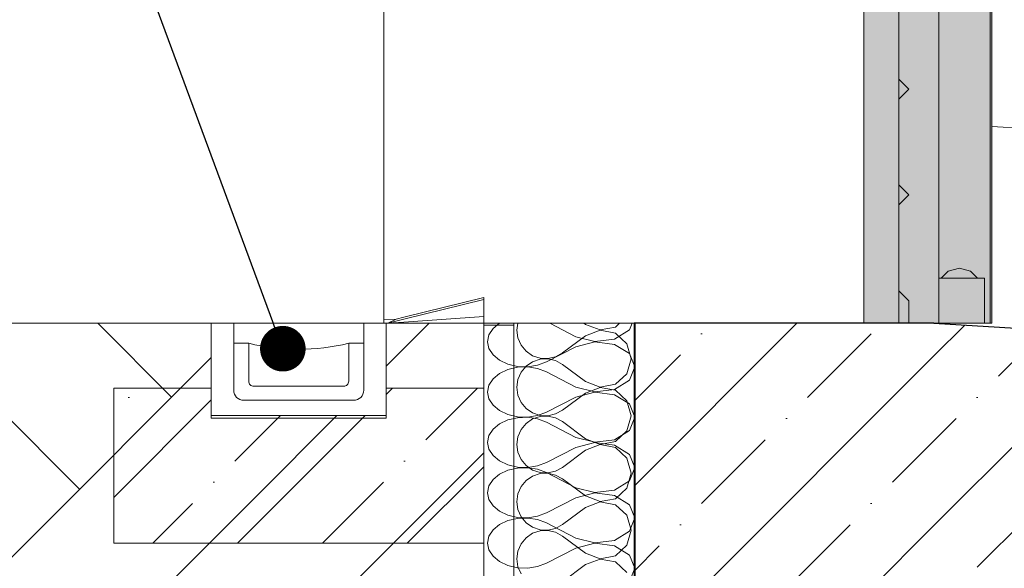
# Model space of a CAD drawing. Header units: millimetres. Extents: x -7244281 to -6598479, y 5719953 to 5938280.
# Tile 30 of 73: x -6717295 to -6716311, y 5728655 to 5729204. Entities that reach past the tile are written whole.
import ezdxf

# ---------------------------------------------------------------- set-up
doc = ezdxf.new("R2010")
doc.units = ezdxf.units.MM
doc.header["$MEASUREMENT"] = 0
doc.set_wipeout_variables(frame=1)
doc.linetypes.add('Wipeout_Contour', pattern=[1000, 0, -1000])
for name, color, linetype, lineweight in [('0_Ном._пера__1', 7, 'Continuous', 0), ('0_Ном._пера__101', 252, 'Continuous', 0), ('0_Ном._пера__120', 7, 'Continuous', 0), ('АР-рампа.АР_Ном._пера__1', 7, 'Continuous', 0), ('АР-Стены_внешние_.АР_Ном._пера__1', 7, 'Continuous', 0), ('АР-Чертеж-Размеры.АР_Ном._пера__1', 7, 'Continuous', 0), ('Двери Archicad_Ном._пера__1', 7, 'Continuous', 20), ('Двери Archicad_Ном._пера__120', 7, 'Continuous', 0)]:
    doc.layers.add(name, color=color, linetype=linetype, lineweight=lineweight)
for name, color, linetype in [('АР-рампа.АР', 7, 'Continuous'), ('АР-Стены_внешние_.АР', 7, 'Continuous'), ('АР-Чертеж-Размеры.АР', 7, 'Continuous'), ('Двери Archicad', 7, 'Continuous')]:
    doc.layers.add(name, color=color, linetype=linetype)
doc.styles.add('РЎР“Р•РќР•Р\xa0Р\x98Р\xa0_РЎРўР\x98Р›Р¬_2', font='GOST_Common.ttf')
doc.dimstyles.new('СГЕНЕРИР_СТИЛЬ__3', dxfattribs={"dimtxt": 200, "dimasz": 142.5, "dimexe": 0.18, "dimexo": 300000, "dimgap": 0, "dimtad": 1, "dimlfac": 0.001, "dimzin": 0, "dimdsep": 46, "dimtxsty": 'РЎР“Р•РќР•Р\xa0Р\x98Р\xa0_РЎРўР\x98Р›Р¬_2', "dimblk": 'ARROWHEAD_6', "dimblk1": 'ARROWHEAD_6', "dimblk2": 'ARROWHEAD_6', "dimcen": 0.09, "dimclrd": 7, "dimclre": 7, "dimclrt": 7, "dimadec": 0, "dimazin": 0, "dimtfac": 1, "dimtdec": 4, "dimtmove": 0, "dimatfit": 3, "dimfxl": 1, "dimtolj": 1, "dimtzin": 0, "dimarcsym": 0})
doc.dimstyles.new('СГЕНЕРИР_СТИЛЬ__7', dxfattribs={"dimtxt": 0.18, "dimasz": 91.2, "dimexe": 0.18, "dimexo": 0.0625, "dimgap": 0, "dimtad": 0, "dimtih": 1, "dimtoh": 1, "dimdec": 4, "dimzin": 0, "dimdsep": 46, "dimcen": 0.09, "dimadec": 0, "dimazin": 0, "dimtfac": 1, "dimtdec": 4, "dimtmove": 0, "dimatfit": 3, "dimldrblk": 'ARROWHEAD_11', "dimfxl": 1, "dimtolj": 1, "dimtzin": 0, "dimarcsym": 0})
pattern_1 = [(45, (-6165324.72, 5728549.97), (-84.852814, 84.852814), []), (45, (-6165367.14, 5728592.39), (-84.852814, 84.852814), [90, -30, 0, -30])]

# ---------------------------------------------------------------- blocks, each defined once
blk = doc.blocks.new('Элемент Разреза_27_3', base_point=(-6165324.72, 5728549.97))
at = {"layer": 'АР-Стены_внешние_.АР', "linetype": 'Continuous', "lineweight": 0, "true_color": 0x000000}
h = blk.add_hatch(dxfattribs=at)
h.set_pattern_fill('ЖЕЛЕЗОБЕТОН__PROJECT__0003', color=18, style=0, pattern_type=2)
h.set_pattern_definition(pattern_1)
h.paths.add_polyline_path([(-6716680.9, 5723799.97), (-6716380.9, 5723799.97), (-6716380.9, 5728899.96), (-6716680.9, 5728899.96)])
at = {"layer": 'АР-Стены_внешние_.АР_Ном._пера__1', "color": 7, "linetype": 'Continuous', "lineweight": 30}
blk.add_line((-6716680.9, 5728899.96), (-6716680.9, 5727549.97), dxfattribs=at)
at = {"layer": 'АР-Стены_внешние_.АР_Ном._пера__1', "color": 7, "linetype": 'Continuous', "lineweight": 30, "flags": 128}
blk.add_lwpolyline([(-6716380.9, 5728899.96), (-6716406.01, 5728899.96), (-6716680.9, 5728899.96)], dxfattribs=at)
blk = doc.blocks.new('*X89', base_point=(-6165324.72, 5728549.97))
at = {"layer": 'АР-Стены_внешние_.АР_Ном._пера__1', "color": 7, "linetype": 'Continuous', "lineweight": 0}
for p, q in [((-6716797.2, 5728899.96), (-6716798.15, 5728893.13)), ((-6716729.52, 5728898.85), (-6716731, 5728899.96)), ((-6716729.52, 5728898.85), (-6716714.93, 5728893.24)), ((-6716714.93, 5728893.24), (-6716699.57, 5728896.15)), ((-6716699.57, 5728896.15), (-6716695.4, 5728899.96)), ((-6716798.15, 5728893.13), (-6716797.06, 5728885.31)), ((-6716797.06, 5728885.31), (-6716793.88, 5728878.09)), ((-6716729.52, 5728887.41), (-6716752.4, 5728870.25)), ((-6716714.93, 5728893.01), (-6716729.52, 5728887.41)), ((-6716699.57, 5728890.11), (-6716714.93, 5728893.01)), ((-6716688.03, 5728879.57), (-6716699.57, 5728890.11)), ((-6716793.88, 5728878.09), (-6716788.85, 5728872.02)), ((-6716683.76, 5728864.53), (-6716688.03, 5728879.57)), ((-6716788.85, 5728872.02), (-6716782.34, 5728867.55)), ((-6716782.34, 5728867.55), (-6716774.87, 5728865.03)), ((-6716774.87, 5728865.03), (-6716766.99, 5728864.65)), ((-6716766.99, 5728864.65), (-6716759.3, 5728866.43)), ((-6716759.3, 5728866.43), (-6716752.4, 5728870.25)), ((-6716688.03, 5728849.5), (-6716683.76, 5728864.53)), ((-6716788.85, 5728857.04), (-6716793.88, 5728850.97)), ((-6716782.34, 5728861.51), (-6716788.85, 5728857.04)), ((-6716774.87, 5728864.03), (-6716782.34, 5728861.51)), ((-6716766.99, 5728864.42), (-6716774.87, 5728864.03)), ((-6716759.3, 5728862.63), (-6716766.99, 5728864.42)), ((-6716752.4, 5728858.81), (-6716759.3, 5728862.63)), ((-6716729.52, 5728841.65), (-6716752.4, 5728858.81)), ((-6716793.88, 5728850.97), (-6716797.06, 5728843.75)), ((-6716699.57, 5728838.95), (-6716688.03, 5728849.5)), ((-6716797.06, 5728843.75), (-6716798.15, 5728835.93)), ((-6716798.15, 5728835.93), (-6716797.06, 5728828.12)), ((-6716729.52, 5728841.65), (-6716714.93, 5728836.05)), ((-6716714.93, 5728835.82), (-6716729.52, 5728830.21)), ((-6716714.93, 5728836.05), (-6716699.57, 5728838.95)), ((-6716699.57, 5728832.92), (-6716714.93, 5728835.82)), ((-6716797.06, 5728828.12), (-6716793.88, 5728820.9)), ((-6716729.52, 5728830.21), (-6716752.4, 5728813.06)), ((-6716688.03, 5728822.37), (-6716699.57, 5728832.92)), ((-6716793.88, 5728820.9), (-6716788.85, 5728814.82)), ((-6716683.76, 5728807.34), (-6716688.03, 5728822.37)), ((-6716788.85, 5728814.82), (-6716782.34, 5728810.36)), ((-6716782.34, 5728810.36), (-6716774.87, 5728807.84)), ((-6716774.87, 5728806.84), (-6716782.34, 5728804.32)), ((-6716774.87, 5728807.84), (-6716766.99, 5728807.45)), ((-6716766.99, 5728807.22), (-6716774.87, 5728806.84)), ((-6716766.99, 5728807.45), (-6716759.3, 5728809.24)), ((-6716759.3, 5728805.44), (-6716766.99, 5728807.22)), ((-6716759.3, 5728809.24), (-6716752.4, 5728813.06)), ((-6716688.03, 5728792.3), (-6716683.76, 5728807.34)), ((-6716788.85, 5728799.85), (-6716793.88, 5728793.77)), ((-6716782.34, 5728804.32), (-6716788.85, 5728799.85)), ((-6716752.4, 5728801.62), (-6716759.3, 5728805.44)), ((-6716729.52, 5728784.46), (-6716752.4, 5728801.62)), ((-6716797.06, 5728786.56), (-6716798.15, 5728778.74)), ((-6716793.88, 5728793.77), (-6716797.06, 5728786.56)), ((-6716699.57, 5728781.76), (-6716688.03, 5728792.3)), ((-6716798.15, 5728778.74), (-6716797.06, 5728770.93)), ((-6716729.52, 5728784.46), (-6716714.93, 5728778.86)), ((-6716714.93, 5728778.63), (-6716729.52, 5728773.02)), ((-6716714.93, 5728778.86), (-6716699.57, 5728781.76)), ((-6716699.57, 5728775.72), (-6716714.93, 5728778.63)), ((-6716797.06, 5728770.93), (-6716793.88, 5728763.71)), ((-6716729.52, 5728773.02), (-6716752.4, 5728755.86)), ((-6716688.03, 5728765.18), (-6716699.57, 5728775.72)), ((-6716793.88, 5728763.71), (-6716788.85, 5728757.63)), ((-6716788.85, 5728757.63), (-6716782.34, 5728753.16)), ((-6716683.76, 5728750.14), (-6716688.03, 5728765.18)), ((-6716782.34, 5728747.12), (-6716788.85, 5728742.66)), ((-6716782.34, 5728753.16), (-6716774.87, 5728750.64)), ((-6716774.87, 5728749.65), (-6716782.34, 5728747.12)), ((-6716774.87, 5728750.64), (-6716766.99, 5728750.26)), ((-6716766.99, 5728750.03), (-6716774.87, 5728749.65)), ((-6716766.99, 5728750.26), (-6716759.3, 5728752.05)), ((-6716759.3, 5728748.24), (-6716766.99, 5728750.03)), ((-6716759.3, 5728752.05), (-6716752.4, 5728755.86)), ((-6716752.4, 5728744.42), (-6716759.3, 5728748.24)), ((-6716688.03, 5728735.11), (-6716683.76, 5728750.14)), ((-6716793.88, 5728736.58), (-6716797.06, 5728729.36)), ((-6716788.85, 5728742.66), (-6716793.88, 5728736.58)), ((-6716729.52, 5728727.27), (-6716752.4, 5728744.42)), ((-6716797.06, 5728729.36), (-6716798.15, 5728721.55)), ((-6716729.52, 5728727.27), (-6716714.93, 5728721.66)), ((-6716699.57, 5728724.57), (-6716688.03, 5728735.11)), ((-6716798.15, 5728721.55), (-6716797.06, 5728713.73)), ((-6716714.93, 5728721.43), (-6716729.52, 5728715.83)), ((-6716714.93, 5728721.66), (-6716699.57, 5728724.57)), ((-6716699.57, 5728718.53), (-6716714.93, 5728721.43)), ((-6716688.03, 5728707.98), (-6716699.57, 5728718.53)), ((-6716797.06, 5728713.73), (-6716793.88, 5728706.51)), ((-6716729.52, 5728715.83), (-6716752.4, 5728698.67)), ((-6716683.76, 5728692.95), (-6716688.03, 5728707.98)), ((-6716793.88, 5728706.51), (-6716788.85, 5728700.44)), ((-6716788.85, 5728700.44), (-6716782.34, 5728695.97)), ((-6716759.3, 5728694.85), (-6716752.4, 5728698.67)), ((-6716782.34, 5728689.93), (-6716788.85, 5728685.46)), ((-6716782.34, 5728695.97), (-6716774.87, 5728693.45)), ((-6716774.87, 5728692.45), (-6716782.34, 5728689.93)), ((-6716774.87, 5728693.45), (-6716766.99, 5728693.07)), ((-6716766.99, 5728692.83), (-6716774.87, 5728692.45)), ((-6716766.99, 5728693.07), (-6716759.3, 5728694.85)), ((-6716759.3, 5728691.05), (-6716766.99, 5728692.83)), ((-6716752.4, 5728687.23), (-6716759.3, 5728691.05)), ((-6716688.03, 5728677.92), (-6716683.76, 5728692.95)), ((-6716793.88, 5728679.39), (-6716797.06, 5728672.17)), ((-6716788.85, 5728685.46), (-6716793.88, 5728679.39)), ((-6716729.52, 5728670.07), (-6716752.4, 5728687.23)), ((-6716699.57, 5728667.37), (-6716688.03, 5728677.92)), ((-6716797.06, 5728672.17), (-6716798.15, 5728664.35)), ((-6716729.52, 5728670.07), (-6716714.93, 5728664.47)), ((-6716798.15, 5728664.35), (-6716797.06, 5728656.54)), ((-6716729.52, 5728658.63), (-6716752.4, 5728641.48)), ((-6716714.93, 5728664.24), (-6716729.52, 5728658.63)), ((-6716714.93, 5728664.47), (-6716699.57, 5728667.37)), ((-6716699.57, 5728661.33), (-6716714.93, 5728664.24)), ((-6716688.03, 5728650.79), (-6716699.57, 5728661.33)), ((-6716797.06, 5728656.54), (-6716793.88, 5728649.32))]:
    blk.add_line(p, q, dxfattribs=at)
blk = doc.blocks.new('Элемент Разреза_31_3', base_point=(-6165324.72, 5728549.97))
at = {"layer": 'АР-Стены_внешние_.АР_Ном._пера__1', "color": 7, "linetype": 'Continuous', "lineweight": 0}
for p, q in [((-6716831.28, 5728923.77), (-6716911.01, 5728903.96)), ((-6716918.72, 5728904.04), (-6716927.09, 5728899.97)), ((-6716911.01, 5728903.96), (-6716927.09, 5728899.97)), ((-6716831.28, 5728906.81), (-6716911.01, 5728901.12)), ((-6716931.01, 5728903.61), (-6716931.01, 5728899.89)), ((-6716931.01, 5728899.89), (-6716927.09, 5728899.97)), ((-6716911.01, 5728901.12), (-6716927.09, 5728899.97)), ((-6716831.28, 5728899.96), (-6716831.28, 5727549.97)), ((-6716801.01, 5728899.96), (-6716831.28, 5728899.96)), ((-6716801.01, 5728899.96), (-6716801.01, 5727549.97)), ((-6716680.9, 5728899.96), (-6716801.01, 5728899.96))]:
    blk.add_line(p, q, dxfattribs=at)
at = {"layer": 'АР-Стены_внешние_.АР', "lineweight": 0}
blk.add_blockref('*X89', (-6165324.72, 5728549.97), dxfattribs=at)
blk = doc.blocks.new('Элемент Разреза_32_3', base_point=(-6165324.72, 5728549.97))
at = {"layer": 'Двери Archicad_Ном._пера__1', "color": 7, "linetype": 'Continuous', "lineweight": 0}
blk.add_line((-6716801.01, 5728897.96), (-6716831.28, 5728897.96), dxfattribs=at)
blk = doc.blocks.new('Элемент Разреза_33_3', base_point=(-6165324.72, 5728549.97))
at = {"layer": 'Двери Archicad', "linetype": 'Continuous', "lineweight": 0, "true_color": 0xffffff}
for points in [[(-6716420.51, 5731899.96), (-6716451.01, 5731899.96), (-6716451.01, 5728899.96), (-6716416.01, 5728899.96), (-6716416.01, 5731899.46), (-6716420.51, 5731899.46)], [(-6716376.01, 5731168.33), (-6716373.75, 5731168.33), (-6716366.76, 5731175.32), (-6716355.51, 5731178.33), (-6716344.26, 5731175.32), (-6716337.27, 5731168.33), (-6716330.51, 5731168.33), (-6716330.51, 5731123.33), (-6716376.01, 5731123.33), (-6716376.01, 5730427.21), (-6716373.75, 5730427.21), (-6716366.76, 5730434.19), (-6716355.51, 5730437.21), (-6716344.26, 5730434.19), (-6716337.27, 5730427.21), (-6716330.51, 5730427.21), (-6716330.51, 5730382.21), (-6716376.01, 5730382.21), (-6716376.01, 5729686.08), (-6716373.75, 5729686.08), (-6716366.76, 5729693.07), (-6716355.51, 5729696.08), (-6716344.26, 5729693.07), (-6716337.27, 5729686.08), (-6716330.51, 5729686.08), (-6716330.51, 5729641.08), (-6716376.01, 5729641.08), (-6716376.01, 5728944.96), (-6716373.75, 5728944.96), (-6716366.76, 5728951.94), (-6716355.51, 5728954.96), (-6716344.26, 5728951.94), (-6716337.27, 5728944.96), (-6716330.51, 5728944.96), (-6716330.51, 5728899.96), (-6716324.6, 5728899.96), (-6716324.6, 5731526.86), (-6716322.78, 5731561.46), (-6716317.85, 5731592.63), (-6716309.68, 5731623.1), (-6716298.38, 5731652.56), (-6716284.05, 5731680.67), (-6716266.87, 5731707.13), (-6716247.01, 5731731.65), (-6716224.7, 5731753.96), (-6716200.18, 5731773.81), (-6716173.72, 5731791), (-6716145.61, 5731805.32), (-6716116.16, 5731816.63), (-6716085.68, 5731824.79), (-6716054.52, 5731829.73), (-6716019.91, 5731831.54), (-6712983.01, 5731831.54), (-6712983.01, 5731885.37), (-6716021.32, 5731885.37), (-6716060.15, 5731883.33), (-6716096.89, 5731877.52), (-6716132.81, 5731867.89), (-6716167.53, 5731854.56), (-6716200.67, 5731837.68), (-6716231.86, 5731817.42), (-6716260.77, 5731794.01), (-6716287.07, 5731767.71), (-6716310.47, 5731738.81), (-6716330.73, 5731707.62), (-6716347.61, 5731674.48), (-6716360.94, 5731639.76), (-6716370.57, 5731603.83), (-6716376.01, 5731569.48)], [(-6716322.78, 5731561.46), (-6716324.6, 5731526.86), (-6716324.6, 5728899.96), (-6716323.01, 5728899.96), (-6716323.01, 5731526.81), (-6716321.2, 5731561.3), (-6716316.29, 5731592.3), (-6716308.17, 5731622.61), (-6716296.92, 5731651.91), (-6716282.68, 5731679.87), (-6716265.58, 5731706.2), (-6716245.83, 5731730.59), (-6716223.64, 5731752.78), (-6716199.25, 5731772.53), (-6716172.93, 5731789.62), (-6716144.96, 5731803.87), (-6716115.66, 5731815.12), (-6716085.35, 5731823.24), (-6716054.35, 5731828.15), (-6716019.87, 5731829.96), (-6712983.01, 5731829.96), (-6712983.01, 5731831.54), (-6716019.91, 5731831.54), (-6716054.52, 5731829.73), (-6716085.68, 5731824.79), (-6716116.16, 5731816.63), (-6716145.61, 5731805.32), (-6716173.72, 5731791), (-6716200.18, 5731773.81), (-6716224.7, 5731753.96), (-6716247.01, 5731731.65), (-6716266.87, 5731707.13), (-6716284.05, 5731680.67), (-6716298.38, 5731652.56), (-6716309.68, 5731623.1), (-6716317.85, 5731592.63)], [(-6716406.01, 5729134.21), (-6716416.01, 5729124.21), (-6716416.01, 5729038.33), (-6716406.01, 5729028.33), (-6716416.01, 5729018.33), (-6716416.01, 5728932.46), (-6716406.01, 5728922.46), (-6716376.01, 5728922.46), (-6716376.01, 5729663.58), (-6716406.01, 5729663.58), (-6716416.01, 5729653.58), (-6716416.01, 5729567.71), (-6716406.01, 5729557.71), (-6716416.01, 5729547.71), (-6716416.01, 5729461.83), (-6716406.01, 5729451.83), (-6716416.01, 5729441.83), (-6716416.01, 5729355.96), (-6716406.01, 5729345.96), (-6716416.01, 5729335.96), (-6716416.01, 5729250.08), (-6716406.01, 5729240.08), (-6716416.01, 5729230.08), (-6716416.01, 5729144.21)], [(-6716416.01, 5729124.21), (-6716406.01, 5729134.21), (-6716416.01, 5729144.21)], [(-6716416.01, 5729038.33), (-6716416.01, 5729018.33), (-6716406.01, 5729028.33)], [(-6716373.75, 5728944.96), (-6716337.27, 5728944.96), (-6716344.26, 5728951.94), (-6716355.51, 5728954.96), (-6716366.76, 5728951.94)], [(-6716330.51, 5728944.96), (-6716376.01, 5728944.96), (-6716376.01, 5728899.96), (-6716330.51, 5728899.96)], [(-6716416.01, 5728899.96), (-6716406.01, 5728899.96), (-6716406.01, 5728922.46), (-6716416.01, 5728932.46)], [(-6716376.01, 5728899.96), (-6716376.01, 5728922.46), (-6716406.01, 5728922.46), (-6716406.01, 5728899.96)]]:
    blk.add_hatch(color=7, dxfattribs=at).paths.add_polyline_path(points)
at = {"layer": 'Двери Archicad_Ном._пера__1', "color": 7, "linetype": 'Continuous', "lineweight": 0}
for p, q in [((-6716931.01, 5728903.61), (-6716931.01, 5731899.96)), ((-6716911.01, 5728905.94), (-6716831.28, 5728925.65)), ((-6716831.28, 5728925.65), (-6716831.28, 5728899.96)), ((-6716931.01, 5728903.61), (-6716918.72, 5728904.04)), ((-6716911.01, 5728905.94), (-6716918.72, 5728904.04))]:
    blk.add_line(p, q, dxfattribs=at)
at = {"layer": 'Двери Archicad_Ном._пера__120', "color": 7, "linetype": 'Continuous', "lineweight": 0}
for p, q in [((-6716451.01, 5728899.96), (-6716451.01, 5731899.96)), ((-6716324.6, 5728899.96), (-6716324.6, 5731526.86)), ((-6716323.01, 5728899.96), (-6716323.01, 5731526.81)), ((-6716416.01, 5729230.08), (-6716416.01, 5729144.21)), ((-6716416.01, 5729124.21), (-6716416.01, 5729144.21)), ((-6716416.01, 5729144.21), (-6716406.01, 5729134.21)), ((-6716406.01, 5729134.21), (-6716416.01, 5729124.21)), ((-6716416.01, 5729124.21), (-6716416.01, 5729038.33)), ((-6716416.01, 5729018.33), (-6716416.01, 5729038.33)), ((-6716416.01, 5729038.33), (-6716406.01, 5729028.33)), ((-6716406.01, 5729028.33), (-6716416.01, 5729018.33)), ((-6716416.01, 5729018.33), (-6716416.01, 5728932.46)), ((-6716355.51, 5728954.96), (-6716366.76, 5728951.94)), ((-6716344.26, 5728951.94), (-6716355.51, 5728954.96)), ((-6716330.51, 5728944.96), (-6716376.01, 5728944.96)), ((-6716366.76, 5728951.94), (-6716373.75, 5728944.96)), ((-6716337.27, 5728944.96), (-6716344.26, 5728951.94)), ((-6716330.51, 5728899.96), (-6716330.51, 5728944.96)), ((-6716416.01, 5728899.96), (-6716416.01, 5728932.46)), ((-6716416.01, 5728932.46), (-6716406.01, 5728922.46)), ((-6716406.01, 5728922.46), (-6716406.01, 5728899.96)), ((-6716376.01, 5728899.96), (-6716380.9, 5728899.96)), ((-6716376.01, 5728899.96), (-6716330.51, 5728899.96)), ((-6716330.51, 5728899.96), (-6716324.6, 5728899.96)), ((-6716324.6, 5728899.96), (-6716323.01, 5728899.96))]:
    blk.add_line(p, q, dxfattribs=at)
at = {"layer": 'Двери Archicad_Ном._пера__120', "color": 7, "linetype": 'Continuous', "lineweight": 0, "flags": 128}
blk.add_lwpolyline([(-6716376.01, 5731886.96), (-6716376.01, 5731145.83), (-6716376.01, 5730404.71), (-6716376.01, 5729663.58), (-6716376.01, 5728922.46), (-6716376.01, 5728899.96)], dxfattribs=at)
blk = doc.blocks.new('Элемент Разреза_42_3', base_point=(-6165324.72, 5728549.97))
at = {"layer": 'АР-рампа.АР', "linetype": 'Continuous', "lineweight": 0, "true_color": 0x000000}
h = blk.add_hatch(dxfattribs=at)
h.set_pattern_fill('ЖЕЛЕЗОБЕТОН__PROJECT__0003', color=18, style=0, pattern_type=2)
h.set_pattern_definition(pattern_1)
h.paths.add_polyline_path([(-6714880.9, 5728809.96), (-6716380.9, 5728899.96), (-6716380.9, 5728649.51), (-6714880.9, 5728559.51)])
at = {"layer": 'АР-рампа.АР_Ном._пера__1', "color": 7, "linetype": 'Continuous', "lineweight": 0}
blk.add_line((-6714880.9, 5729010.32), (-6716323.01, 5729096.84), dxfattribs=at)
at = {"layer": 'АР-рампа.АР_Ном._пера__1', "color": 7, "linetype": 'Continuous', "lineweight": 30}
blk.add_line((-6716380.9, 5728899.96), (-6714880.9, 5728809.96), dxfattribs=at)
blk = doc.blocks.new('*D138', base_point=(-6165324.72, 5728549.97))
at = {"layer": 'АР-Чертеж-Размеры.АР_Ном._пера__1', "color": 7, "linetype": 'Continuous', "lineweight": 0, "transparency": 16777216}
for p, q in [((-6715999.48, 5731974.96), (-6715849.48, 5731824.96)), ((-6715783.85, 5731899.96), (-6716065.1, 5731899.96)), ((-6715924.48, 5728899.96), (-6715924.48, 5731899.96)), ((-6715999.48, 5728974.96), (-6715849.48, 5728824.96)), ((-6715783.85, 5728899.96), (-6716065.1, 5728899.96)), ((-6715924.48, 5728787.46), (-6715924.48, 5728899.96))]:
    blk.add_line(p, q, dxfattribs=at)
at = {"layer": 'АР-Чертеж-Размеры.АР_Ном._пера__1', "color": 7, "lineweight": 0, "transparency": 16777216, "char_height": 200, "attachment_point": 7, "rotation": 90, "style": 'РЎР“Р•РќР•Р\xa0Р\x98Р\xa0_РЎРўР\x98Р›Р¬_2'}
for s, insert in [('\\A1;{\\pql;\\fGOST Common|b0|i0|c204|p0;\\W1.000000;0,50}', (-6715964.48, 5731330.03)), ('\\A1;{\\pql;\\fGOST Common|b0|i0|c204|p0;\\W1.000000;3,00}', (-6715964.48, 5730152.5))]:
    blk.add_mtext(s, dxfattribs=dict(at, insert=insert))
blk = doc.blocks.new('ARROWHEAD_6')
at = {"color": 0, "linetype": 'Continuous', "lineweight": 0}
for p, q in [((-0.5, -0.5), (0.5, 0.5)), ((0, 0), (-1, 0))]:
    blk.add_line(p, q, dxfattribs=at)
blk = doc.blocks.new('ARROWHEAD_11')
at = {"color": 0, "linetype": 'Continuous', "lineweight": 0}
blk.add_line((0, 0), (-1, 0), dxfattribs=at)
at = {"color": 0, "linetype": 'Continuous', "lineweight": 0, "const_width": 0.25, "flags": 128}
blk.add_lwpolyline([(-0.125, 0, 1), (0.125, 0, 1)], format="xyb", close=True, dxfattribs=at)
blk = doc.blocks.new('*X147', base_point=(-6165324.72, 5728549.97))
at = {"layer": '0_Ном._пера__120', "color": 7, "linetype": 'Continuous', "lineweight": 0}
for p, q in [((-6716821.9, 5728894.75), (-6716826, 5728888.4)), ((-6716815.59, 5728899.96), (-6716821.9, 5728894.75)), ((-6716739.02, 5728886.56), (-6716765.16, 5728899.96)), ((-6716685.6, 5728893.46), (-6716682.9, 5728899.96)), ((-6716826, 5728888.4), (-6716827.4, 5728881.52)), ((-6716739.02, 5728886.56), (-6716720.23, 5728881.62)), ((-6716700.46, 5728884.18), (-6716685.6, 5728893.46)), ((-6716827.4, 5728881.52), (-6716826, 5728874.64)), ((-6716826, 5728874.64), (-6716821.9, 5728868.29)), ((-6716739.02, 5728876.49), (-6716768.48, 5728861.39)), ((-6716720.23, 5728881.42), (-6716739.02, 5728876.49)), ((-6716720.23, 5728881.62), (-6716700.46, 5728884.18)), ((-6716700.46, 5728878.86), (-6716720.23, 5728881.42)), ((-6716685.6, 5728869.58), (-6716700.46, 5728878.86)), ((-6716821.9, 5728868.29), (-6716815.42, 5728862.94)), ((-6716680.1, 5728856.35), (-6716685.6, 5728869.58)), ((-6716815.42, 5728862.94), (-6716807.04, 5728859.01)), ((-6716807.04, 5728859.01), (-6716797.42, 5728856.79)), ((-6716797.42, 5728855.91), (-6716807.04, 5728853.69)), ((-6716797.42, 5728856.79), (-6716787.27, 5728856.45)), ((-6716787.27, 5728856.25), (-6716797.42, 5728855.91)), ((-6716787.27, 5728856.45), (-6716777.37, 5728858.02)), ((-6716777.37, 5728854.68), (-6716787.27, 5728856.25)), ((-6716777.37, 5728858.02), (-6716768.48, 5728861.39)), ((-6716685.6, 5728843.12), (-6716680.1, 5728856.35)), ((-6716815.42, 5728849.76), (-6716821.9, 5728844.41)), ((-6716807.04, 5728853.69), (-6716815.42, 5728849.76)), ((-6716768.48, 5728851.32), (-6716777.37, 5728854.68)), ((-6716739.02, 5728836.21), (-6716768.48, 5728851.32)), ((-6716826, 5728838.06), (-6716827.4, 5728831.18)), ((-6716821.9, 5728844.41), (-6716826, 5728838.06)), ((-6716739.02, 5728836.21), (-6716720.23, 5728831.28)), ((-6716700.46, 5728833.84), (-6716685.6, 5728843.12)), ((-6716827.4, 5728831.18), (-6716826, 5728824.3)), ((-6716739.02, 5728826.15), (-6716768.48, 5728811.04)), ((-6716720.23, 5728831.08), (-6716739.02, 5728826.15)), ((-6716720.23, 5728831.28), (-6716700.46, 5728833.84)), ((-6716700.46, 5728828.52), (-6716720.23, 5728831.08)), ((-6716685.6, 5728819.24), (-6716700.46, 5728828.52)), ((-6716826, 5728824.3), (-6716821.9, 5728817.95)), ((-6716821.9, 5728817.95), (-6716815.42, 5728812.6)), ((-6716680.1, 5728806.01), (-6716685.6, 5728819.24)), ((-6716815.42, 5728812.6), (-6716807.04, 5728808.67)), ((-6716807.04, 5728808.67), (-6716797.42, 5728806.45)), ((-6716797.42, 5728805.57), (-6716807.04, 5728803.35)), ((-6716797.42, 5728806.45), (-6716787.27, 5728806.11)), ((-6716787.27, 5728805.91), (-6716797.42, 5728805.57)), ((-6716787.27, 5728806.11), (-6716777.37, 5728807.68)), ((-6716777.37, 5728804.34), (-6716787.27, 5728805.91)), ((-6716777.37, 5728807.68), (-6716768.48, 5728811.04)), ((-6716685.6, 5728792.78), (-6716680.1, 5728806.01)), ((-6716815.42, 5728799.42), (-6716821.9, 5728794.07)), ((-6716807.04, 5728803.35), (-6716815.42, 5728799.42)), ((-6716768.48, 5728800.98), (-6716777.37, 5728804.34)), ((-6716739.02, 5728785.87), (-6716768.48, 5728800.98)), ((-6716826, 5728787.72), (-6716827.4, 5728780.84)), ((-6716821.9, 5728794.07), (-6716826, 5728787.72)), ((-6716739.02, 5728785.87), (-6716720.23, 5728780.94)), ((-6716700.46, 5728783.5), (-6716685.6, 5728792.78)), ((-6716827.4, 5728780.84), (-6716826, 5728773.96)), ((-6716720.23, 5728780.74), (-6716739.02, 5728775.81)), ((-6716720.23, 5728780.94), (-6716700.46, 5728783.5)), ((-6716700.46, 5728778.18), (-6716720.23, 5728780.74)), ((-6716685.6, 5728768.9), (-6716700.46, 5728778.18)), ((-6716826, 5728773.96), (-6716821.9, 5728767.61)), ((-6716821.9, 5728767.61), (-6716815.42, 5728762.26)), ((-6716739.02, 5728775.81), (-6716768.48, 5728760.7)), ((-6716680.1, 5728755.67), (-6716685.6, 5728768.9)), ((-6716815.42, 5728762.26), (-6716807.04, 5728758.33)), ((-6716807.04, 5728758.33), (-6716797.42, 5728756.11)), ((-6716787.27, 5728755.77), (-6716777.37, 5728757.34)), ((-6716777.37, 5728757.34), (-6716768.48, 5728760.7)), ((-6716815.42, 5728749.08), (-6716821.9, 5728743.73)), ((-6716807.04, 5728753.01), (-6716815.42, 5728749.08)), ((-6716797.42, 5728755.23), (-6716807.04, 5728753.01)), ((-6716797.42, 5728756.11), (-6716787.27, 5728755.77)), ((-6716787.27, 5728755.57), (-6716797.42, 5728755.23)), ((-6716777.37, 5728754), (-6716787.27, 5728755.57)), ((-6716768.48, 5728750.64), (-6716777.37, 5728754)), ((-6716739.02, 5728735.53), (-6716768.48, 5728750.64)), ((-6716685.6, 5728742.44), (-6716680.1, 5728755.67)), ((-6716826, 5728737.38), (-6716827.4, 5728730.5)), ((-6716821.9, 5728743.73), (-6716826, 5728737.38)), ((-6716700.46, 5728733.16), (-6716685.6, 5728742.44)), ((-6716827.4, 5728730.5), (-6716826, 5728723.62)), ((-6716739.02, 5728735.53), (-6716720.23, 5728730.6)), ((-6716720.23, 5728730.4), (-6716739.02, 5728725.46)), ((-6716720.23, 5728730.6), (-6716700.46, 5728733.16)), ((-6716700.46, 5728727.84), (-6716720.23, 5728730.4)), ((-6716685.6, 5728718.56), (-6716700.46, 5728727.84)), ((-6716826, 5728723.62), (-6716821.9, 5728717.27)), ((-6716821.9, 5728717.27), (-6716815.42, 5728711.92)), ((-6716739.02, 5728725.46), (-6716768.48, 5728710.36)), ((-6716680.1, 5728705.33), (-6716685.6, 5728718.56)), ((-6716815.42, 5728711.92), (-6716807.04, 5728707.99)), ((-6716807.04, 5728707.99), (-6716797.42, 5728705.77)), ((-6716787.27, 5728705.43), (-6716777.37, 5728707)), ((-6716777.37, 5728707), (-6716768.48, 5728710.36)), ((-6716815.42, 5728698.74), (-6716821.9, 5728693.39)), ((-6716807.04, 5728702.67), (-6716815.42, 5728698.74)), ((-6716797.42, 5728704.89), (-6716807.04, 5728702.67)), ((-6716797.42, 5728705.77), (-6716787.27, 5728705.43)), ((-6716787.27, 5728705.23), (-6716797.42, 5728704.89)), ((-6716777.37, 5728703.65), (-6716787.27, 5728705.23)), ((-6716768.48, 5728700.29), (-6716777.37, 5728703.65)), ((-6716739.02, 5728685.19), (-6716768.48, 5728700.29)), ((-6716685.6, 5728692.1), (-6716680.1, 5728705.33)), ((-6716821.9, 5728693.39), (-6716826, 5728687.04)), ((-6716700.46, 5728682.82), (-6716685.6, 5728692.1)), ((-6716826, 5728687.04), (-6716827.4, 5728680.16)), ((-6716827.4, 5728680.16), (-6716826, 5728673.28)), ((-6716739.02, 5728685.19), (-6716720.23, 5728680.26)), ((-6716720.23, 5728680.06), (-6716739.02, 5728675.12)), ((-6716720.23, 5728680.26), (-6716700.46, 5728682.82)), ((-6716700.46, 5728677.5), (-6716720.23, 5728680.06)), ((-6716685.6, 5728668.22), (-6716700.46, 5728677.5)), ((-6716826, 5728673.28), (-6716821.9, 5728666.93)), ((-6716739.02, 5728675.12), (-6716768.48, 5728660.02)), ((-6716680.1, 5728654.99), (-6716685.6, 5728668.22)), ((-6716821.9, 5728666.93), (-6716815.42, 5728661.58)), ((-6716815.42, 5728661.58), (-6716807.04, 5728657.64)), ((-6716777.37, 5728656.66), (-6716768.48, 5728660.02)), ((-6716807.04, 5728657.64), (-6716797.42, 5728655.43)), ((-6716797.42, 5728655.43), (-6716787.27, 5728655.09)), ((-6716787.27, 5728655.09), (-6716777.37, 5728656.66)), ((-6716685.6, 5728641.75), (-6716680.1, 5728654.99))]:
    blk.add_line(p, q, dxfattribs=at)
blk = doc.blocks.new('Штриховка_6_3', base_point=(-6165324.72, 5728549.97))
at = {"layer": '0_Ном._пера__120', "color": 7, "linetype": 'Continuous', "lineweight": 0, "flags": 128}
blk.add_lwpolyline([(-6716680.89, 5723550.84), (-6716679.78, 5728899.96), (-6716831.28, 5728899.96), (-6716831.28, 5723550.84)], close=True, dxfattribs=at)
at = {"layer": '0_Ном._пера__120', "color": 7, "linetype": 'Continuous', "lineweight": 0}
blk.add_blockref('*X147', (-6165324.72, 5728549.97), dxfattribs=at)

msp = doc.modelspace()

# ---------------------------------------------------------------- block references
at = {"layer": 'АР-рампа.АР', "lineweight": 0}
msp.add_blockref('Элемент Разреза_42_3', (-6165324.716, 5728549.966), dxfattribs=at)
at = {"layer": 'АР-Стены_внешние_.АР', "lineweight": 0}
for name in ['Элемент Разреза_31_3', 'Элемент Разреза_27_3']:
    msp.add_blockref(name, (-6165324.716, 5728549.966), dxfattribs=at)
at = {"layer": 'Двери Archicad', "lineweight": 0}
for name in ['Элемент Разреза_33_3', 'Элемент Разреза_32_3']:
    msp.add_blockref(name, (-6165324.716, 5728549.966), dxfattribs=at)

# ---------------------------------------------------------------- next in the draw order: wipeouts: each hides what was drawn before it
at = {"color": 254, "linetype": 'Wipeout_Contour', "lineweight": 0, "ltscale": 35308627.3417618}
msp.add_wipeout([(-6716831.281, 5728899.957), (-6718798.355, 5728899.957), (-6718798.355, 5723550.84), (-6716831.281, 5723550.84)], dxfattribs=at)

# ---------------------------------------------------------------- next in the draw order: hatches: boundary and pattern name
at = {"layer": '0_Ном._пера__120', "linetype": 'Continuous', "lineweight": 0}
h = msp.add_hatch(dxfattribs=at)
h.set_pattern_fill('ГРУНТ_02_0003', style=0, pattern_type=2)
h.set_pattern_definition([(45, (-6165324.7, 5728549.97), (-275.77163, 275.77163), []), (45, (-6165416.64, 5728641.9), (-551.5433, 551.5433), []), (45, (-6165508.6, 5728733.8), (-551.5433, 551.5433), []), (135, (-6165600.49, 5728825.74), (91.923878, 91.923878), [389.99999, -389.99999])])
h.paths.add_polyline_path([(-6716831.281, 5728899.957), (-6718798.355, 5728899.957), (-6718798.355, 5723550.84), (-6716831.281, 5723550.84)])

# ---------------------------------------------------------------- next in the draw order: linework, layer by layer
at = {"layer": '0_Ном._пера__1', "color": 7, "linetype": 'Continuous', "lineweight": 0, "flags": 128}
msp.add_lwpolyline([(-6716831.281, 5728899.957), (-6718798.355, 5728899.957), (-6718798.355, 5723550.84), (-6716831.281, 5723550.84)], close=True, dxfattribs=at)

# ---------------------------------------------------------------- next in the draw order: block references
at = {"layer": '0_Ном._пера__120', "color": 7, "linetype": 'Continuous', "lineweight": 0}
msp.add_blockref('Штриховка_6_3', (-6165324.716, 5728549.966), dxfattribs=at)

# ---------------------------------------------------------------- next in the draw order: wipeouts: each hides what was drawn before it
at = {"color": 254, "linetype": 'Wipeout_Contour', "lineweight": 0, "ltscale": 35313017.18926651}
msp.add_wipeout([(-6716928.781, 5728807.704), (-6717103.781, 5728807.704), (-6717103.781, 5728899.957), (-6716928.781, 5728899.957)], dxfattribs=at)

# ---------------------------------------------------------------- next in the draw order: hatches: boundary and pattern name
at = {"layer": '0_Ном._пера__101', "linetype": 'Continuous', "lineweight": 0}
h = msp.add_hatch(dxfattribs=at)
h.set_pattern_fill('ЖЕЛЕЗОБЕТОН__PROJECT__0003', color=252, style=0, pattern_type=2)
h.set_pattern_definition(pattern_1)
h.paths.add_polyline_path([(-6717201.281, 5728834.957), (-6717103.781, 5728834.957), (-6717103.781, 5728807.704), (-6716928.781, 5728807.704), (-6716928.781, 5728834.957), (-6716831.281, 5728834.957), (-6716831.281, 5728679.957), (-6717201.281, 5728679.957)])

# ---------------------------------------------------------------- next in the draw order: linework, layer by layer
at = {"layer": '0_Ном._пера__1', "color": 7, "linetype": 'Continuous', "lineweight": 0, "flags": 128}
for points in [[(-6716928.781, 5728807.704), (-6717103.781, 5728807.704), (-6717103.781, 5728899.957), (-6716928.781, 5728899.957)], [(-6717201.281, 5728834.957), (-6717103.781, 5728834.957), (-6717103.781, 5728807.704), (-6716928.781, 5728807.704), (-6716928.781, 5728834.957), (-6716831.281, 5728834.957), (-6716831.281, 5728679.957), (-6717201.281, 5728679.957)]]:
    msp.add_lwpolyline(points, close=True, dxfattribs=at)
at = {"layer": '0_Ном._пера__120', "color": 7, "linetype": 'Continuous', "lineweight": 0}
msp.add_line((-6716380.904, 5728899.957), (-6718048.628, 5728899.957), dxfattribs=at)
msp.add_lwpolyline([(-6716951.281, 5728879.957), (-6716951.281, 5728899.957), (-6716928.781, 5728899.957), (-6716928.781, 5728804.957), (-6717103.781, 5728804.957), (-6717103.781, 5728899.957), (-6717081.281, 5728899.957), (-6717081.281, 5728879.957)], dxfattribs=at)
msp.add_lwpolyline([(-6717081.281, 5728899.957), (-6716951.281, 5728899.957), (-6716951.281, 5728879.957), (-6716966.281, 5728879.957, -0.1207844), (-6717066.281, 5728879.957), (-6717081.281, 5728879.957)], format="xyb", close=True, dxfattribs=at)
for points in [[(-6716951.281, 5728879.957), (-6716951.281, 5728832.957, -0.4142136), (-6716961.281, 5728822.957), (-6717071.281, 5728822.957, -0.4142136), (-6717081.281, 5728832.957), (-6717081.281, 5728879.957)], [(-6716966.281, 5728879.957), (-6716966.281, 5728841.957, -0.4142136), (-6716971.281, 5728836.957), (-6717061.281, 5728836.957, -0.4142136), (-6717066.281, 5728841.957), (-6717066.281, 5728879.957)]]:
    msp.add_lwpolyline(points, format="xyb", dxfattribs=at)

# ---------------------------------------------------------------- next in the draw order: dimensions: what is measured, and where the dimension line sits
at = {"layer": 'АР-Чертеж-Размеры.АР', "color": 7, "linetype": 'Continuous', "lineweight": 0}
dim = msp.add_linear_dim(base=(-6715924.476, 5731899.957), p1=(-6716680.904, 5728899.957), p2=(-6716931.01, 5731899.957), angle=90, dimstyle='СГЕНЕРИР_СТИЛЬ__3', dxfattribs=at)
dim.commit()
dim.dimension.update_dxf_attribs({"geometry": '*D138', "text_midpoint": (-6716064.476, 5730411.412), "dimtype": 160, "text_rotation": 90})

# ---------------------------------------------------------------- next in the draw order: leaders
at = {"layer": '0_Ном._пера__120', "color": 7, "linetype": 'Continuous', "lineweight": 0, "annotation_type": 0, "has_hookline": 1, "hookline_direction": 1, "text_width": 3484.432}
msp.add_leader([(-6717032.138, 5728874.517), (-6717453.974, 5730013.177), (-6717916.526, 5729991.577)], dimstyle='СГЕНЕРИР_СТИЛЬ__7', dxfattribs=at)

doc.saveas('drawing.dxf')
